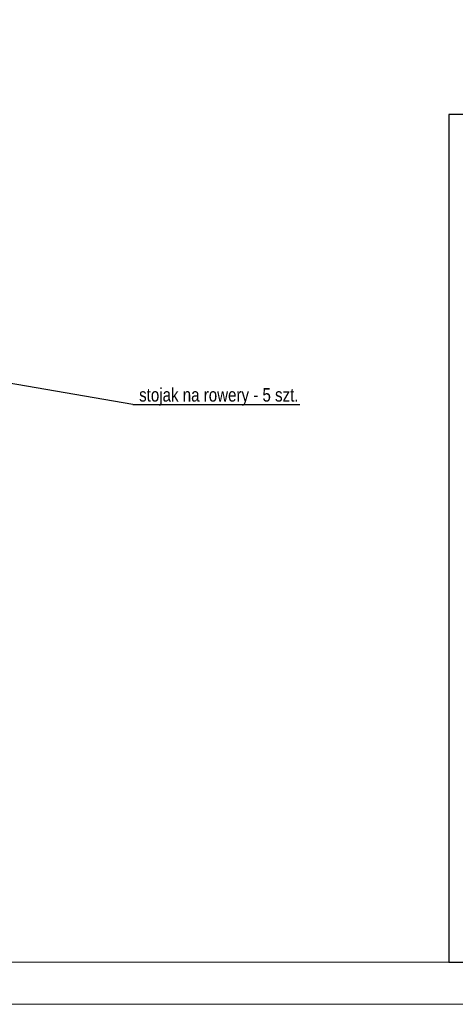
# Model space of a CAD drawing. Extents: x -110 to 11927435, y -6590197 to 5675023.
# Tile 62 of 71: x 6591220 to 6591246, y 5674711 to 5674769. Entities that reach past the tile are written whole.
import ezdxf

# ---------------------------------------------------------------- set-up
doc = ezdxf.new("R2010")
doc.units = 0
doc.layers.get('0').update_dxf_attribs({"color": 250, "linetype": 'CONTINUOUS', "lineweight": 100})
doc.layers.add('_0', color=7, linetype='CONTINUOUS')
doc.layers.add('A_ramka', color=7, linetype='CONTINUOUS')
doc.layers.add('A_PZT_Opis', color=7, linetype='CONTINUOUS', lineweight=9)
doc.styles.add('ARIAL', font='txt', dxfattribs={"width": 0.8})

msp = doc.modelspace()

# ---------------------------------------------------------------- linework, layer by layer
at = {"color": 0, "linetype": 'ByBlock', "lineweight": 0}
msp.add_lwpolyline([(6591086.502, 5675007.599), (6591086.502, 5674710.508), (6591296.565, 5674710.508), (6591296.565, 5675007.599), (6591086.502, 5675007.599)], dxfattribs=at)
at = {"color": 0, "linetype": 'ByBlock', "lineweight": 18}
msp.add_lwpolyline([(6591089.002, 5675005.098), (6591089.002, 5674713.009), (6591294.065, 5674713.009), (6591294.065, 5675005.098)], close=True, dxfattribs=at)
at = {"layer": '_0', "linetype": 'ByBlock'}
for q in [(6591207.016, 5674749.487), (6591236.89, 5674746.022)]:
    msp.add_line((6591227.007, 5674746.022), q, dxfattribs=at)
at = {"layer": 'A_ramka'}
msp.add_lwpolyline([(6591294.064, 5674763.207), (6591245.717, 5674763.207), (6591245.717, 5674728.014), (6591245.717, 5674728.014), (6591245.717, 5674713.009), (6591294.065, 5674713.009), (6591294.065, 5674763.207)], dxfattribs=at)

# ---------------------------------------------------------------- texts
at = {"layer": 'A_PZT_Opis', "insert": (6591227.372, 5674746.481), "char_height": 0.8, "width": 21.49034, "attachment_point": 4, "rotation": 0, "style": 'ARIAL'}
msp.add_mtext('stojak na rowery - 5 szt.', dxfattribs=at)

doc.saveas('drawing.dxf')
